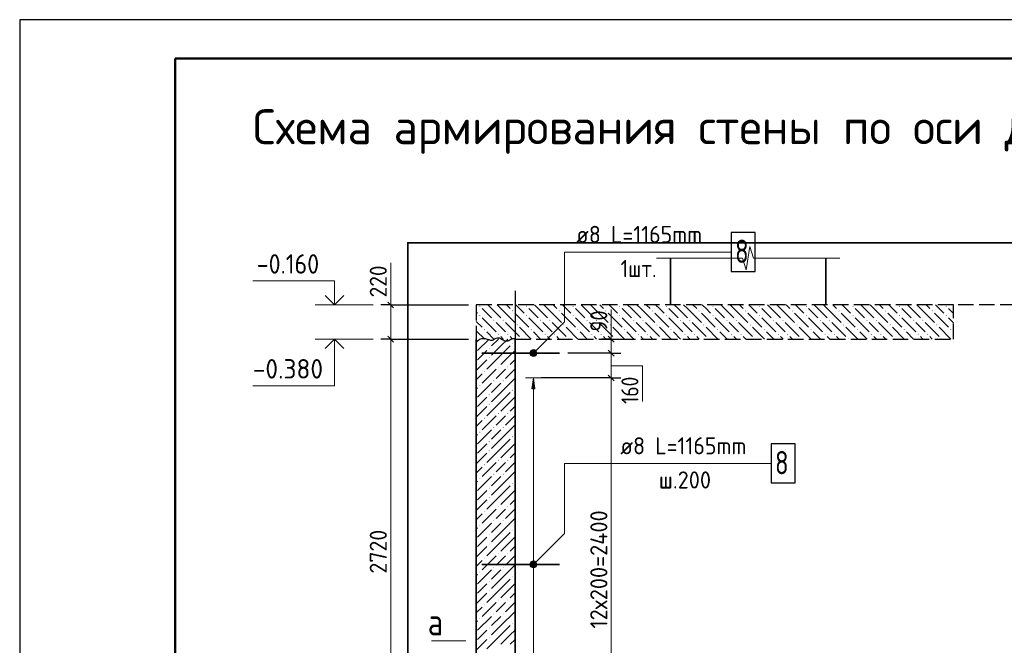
# Model space of a CAD drawing. Header units: millimetres. Extents: x 0 to 59400, y 0 to 42000.
# Tile 18 of 35: x 0 to 12669, y 33949 to 42000. Entities that reach past the tile are written whole.
import ezdxf

# ---------------------------------------------------------------- set-up
doc = ezdxf.new("R2010")
doc.units = ezdxf.units.MM
doc.linetypes.add('______2', pattern=[270, 200, -70])
doc.linetypes.add('______5', pattern=[1100, 800, -100, 100, -100])
for name, color, linetype, lineweight in [('Standard', 7, 'Continuous', 25), ('Высотные отметки', 7, 'Continuous', 25), ('ЖБ Перекрытие верхний уровень', 7, '______2', 25), ('ЖБ Пилон', 7, 'Continuous', 35), ('ЖБ Стена верхний уровень', 7, 'Continuous', 35), ('Заголовок чертежа', 7, 'Continuous', 25), ('Позиционная метка линия выноска', 7, 'Continuous', 13), ('Примечания', 7, 'Continuous', 13), ('Размерная линия_ общее', 7, 'Continuous', 13), ('Сечения символ', 7, 'Continuous', 25), ('Стена обрамление П-обр.', 7, 'Continuous', 35)]:
    doc.layers.add(name, color=color, linetype=linetype, lineweight=lineweight)
doc.layers.add('Оси', color=7, linetype='______5')
doc.layers.add('Размерная выноска', color=7, linetype='Continuous')
doc.styles.add('ISOCPEUR', font='txt')

msp = doc.modelspace()

# ---------------------------------------------------------------- hatches: boundary and pattern name
at = {"layer": 'ЖБ Перекрытие верхний уровень', "linetype": 'Continuous', "lineweight": 18, "transparency": 33554687}
for points in [[(5915, 38312), (5921, 38318), (5928, 38312), (5921, 38305)], [(6515, 38312), (6521, 38318), (6528, 38312), (6521, 38305)], [(7115, 38312), (7121, 38318), (7128, 38312), (7121, 38305)], [(7715, 38312), (7721, 38318), (7728, 38312), (7721, 38305)], [(8315, 38312), (8321, 38318), (8328, 38312), (8321, 38305)], [(8915, 38312), (8921, 38318), (8928, 38312), (8921, 38305)], [(9515, 38312), (9521, 38318), (9528, 38312), (9521, 38305)], [(10115, 38312), (10121, 38318), (10128, 38312), (10121, 38305)], [(10715, 38312), (10721, 38318), (10728, 38312), (10721, 38305)], [(11315, 38312), (11321, 38318), (11328, 38312), (11321, 38305)], [(11915, 38312), (11921, 38318), (11928, 38312), (11921, 38305)], [(5915, 38192), (5921, 38198), (5928, 38192), (5921, 38185)], [(6095, 38132), (6101, 38138), (6108, 38132), (6101, 38125)], [(6215, 38132), (6221, 38138), (6228, 38132), (6221, 38125)], [(6335, 38252), (6341, 38258), (6348, 38252), (6341, 38245)], [(6515, 38192), (6521, 38198), (6528, 38192), (6521, 38185)], [(6695, 38132), (6701, 38138), (6708, 38132), (6701, 38125)], [(6815, 38132), (6821, 38138), (6828, 38132), (6821, 38125)], [(6935, 38252), (6941, 38258), (6948, 38252), (6941, 38245)], [(7115, 38192), (7121, 38198), (7128, 38192), (7121, 38185)], [(7295, 38132), (7301, 38138), (7308, 38132), (7301, 38125)], [(7415, 38132), (7421, 38138), (7428, 38132), (7421, 38125)], [(7535, 38252), (7541, 38258), (7548, 38252), (7541, 38245)], [(7715, 38192), (7721, 38198), (7728, 38192), (7721, 38185)], [(7895, 38132), (7901, 38138), (7908, 38132), (7901, 38125)], [(8015, 38132), (8021, 38138), (8028, 38132), (8021, 38125)], [(8135, 38252), (8141, 38258), (8148, 38252), (8141, 38245)], [(8315, 38192), (8321, 38198), (8328, 38192), (8321, 38185)], [(8495, 38132), (8501, 38138), (8508, 38132), (8501, 38125)], [(8615, 38132), (8621, 38138), (8628, 38132), (8621, 38125)], [(8735, 38252), (8741, 38258), (8748, 38252), (8741, 38245)], [(8915, 38192), (8921, 38198), (8928, 38192), (8921, 38185)], [(9095, 38132), (9101, 38138), (9108, 38132), (9101, 38125)], [(9215, 38132), (9221, 38138), (9228, 38132), (9221, 38125)], [(9335, 38252), (9341, 38258), (9348, 38252), (9341, 38245)], [(9515, 38192), (9521, 38198), (9528, 38192), (9521, 38185)], [(9695, 38132), (9701, 38138), (9708, 38132), (9701, 38125)], [(9815, 38132), (9821, 38138), (9828, 38132), (9821, 38125)], [(9935, 38252), (9941, 38258), (9948, 38252), (9941, 38245)], [(10115, 38192), (10121, 38198), (10128, 38192), (10121, 38185)], [(10295, 38132), (10301, 38138), (10308, 38132), (10301, 38125)], [(10415, 38132), (10421, 38138), (10428, 38132), (10421, 38125)], [(10535, 38252), (10541, 38258), (10548, 38252), (10541, 38245)], [(10715, 38192), (10721, 38198), (10728, 38192), (10721, 38185)], [(10895, 38132), (10901, 38138), (10908, 38132), (10901, 38125)], [(11015, 38132), (11021, 38138), (11028, 38132), (11021, 38125)], [(11135, 38252), (11141, 38258), (11148, 38252), (11141, 38245)], [(11315, 38192), (11321, 38198), (11328, 38192), (11321, 38185)], [(11495, 38132), (11501, 38138), (11508, 38132), (11501, 38125)], [(11615, 38132), (11621, 38138), (11628, 38132), (11621, 38125)], [(11735, 38252), (11741, 38258), (11748, 38252), (11741, 38245)], [(11915, 38192), (11921, 38198), (11928, 38192), (11921, 38185)], [(5975, 38012), (5981, 38018), (5988, 38012), (5981, 38005)], [(6395, 38072), (6401, 38078), (6408, 38072), (6401, 38065)], [(6575, 38012), (6581, 38018), (6588, 38012), (6581, 38005)], [(6995, 38072), (7001, 38078), (7008, 38072), (7001, 38065)], [(7175, 38012), (7181, 38018), (7188, 38012), (7181, 38005)], [(7595, 38072), (7601, 38078), (7608, 38072), (7601, 38065)], [(7775, 38012), (7781, 38018), (7788, 38012), (7781, 38005)], [(8195, 38072), (8201, 38078), (8208, 38072), (8201, 38065)], [(8375, 38012), (8381, 38018), (8388, 38012), (8381, 38005)], [(8795, 38072), (8801, 38078), (8808, 38072), (8801, 38065)], [(8975, 38012), (8981, 38018), (8988, 38012), (8981, 38005)], [(9395, 38072), (9401, 38078), (9408, 38072), (9401, 38065)], [(9575, 38012), (9581, 38018), (9588, 38012), (9581, 38005)], [(9995, 38072), (10001, 38078), (10008, 38072), (10001, 38065)], [(10175, 38012), (10181, 38018), (10188, 38012), (10181, 38005)], [(10595, 38072), (10601, 38078), (10608, 38072), (10601, 38065)], [(10775, 38012), (10781, 38018), (10788, 38012), (10781, 38005)], [(11195, 38072), (11201, 38078), (11208, 38072), (11201, 38065)], [(11375, 38012), (11381, 38018), (11388, 38012), (11381, 38005)], [(11795, 38072), (11801, 38078), (11808, 38072), (11801, 38065)], [(11975, 38012), (11981, 38018), (11988, 38012), (11981, 38005)], [(6155, 37952), (6161, 37958), (6168, 37952), (6161, 37945)], [(6275, 37952), (6281, 37958), (6288, 37952), (6281, 37945)], [(6455, 37892), (6461, 37898), (6468, 37892), (6466, 37890), (6456, 37890)], [(6755, 37952), (6761, 37958), (6768, 37952), (6761, 37945)], [(6875, 37952), (6881, 37958), (6888, 37952), (6881, 37945)], [(7055, 37892), (7061, 37898), (7068, 37892), (7066, 37890), (7056, 37890)], [(7355, 37952), (7361, 37958), (7368, 37952), (7361, 37945)], [(7475, 37952), (7481, 37958), (7488, 37952), (7481, 37945)], [(7655, 37892), (7661, 37898), (7668, 37892), (7666, 37890), (7656, 37890)], [(7955, 37952), (7961, 37958), (7968, 37952), (7961, 37945)], [(8075, 37952), (8081, 37958), (8088, 37952), (8081, 37945)], [(8255, 37892), (8261, 37898), (8268, 37892), (8266, 37890), (8256, 37890)], [(8555, 37952), (8561, 37958), (8568, 37952), (8561, 37945)], [(8675, 37952), (8681, 37958), (8688, 37952), (8681, 37945)], [(8855, 37892), (8861, 37898), (8868, 37892), (8866, 37890), (8856, 37890)], [(9155, 37952), (9161, 37958), (9168, 37952), (9161, 37945)], [(9275, 37952), (9281, 37958), (9288, 37952), (9281, 37945)], [(9455, 37892), (9461, 37898), (9468, 37892), (9466, 37890), (9456, 37890)], [(9755, 37952), (9761, 37958), (9768, 37952), (9761, 37945)], [(9875, 37952), (9881, 37958), (9888, 37952), (9881, 37945)], [(10055, 37892), (10061, 37898), (10068, 37892), (10066, 37890), (10056, 37890)], [(10355, 37952), (10361, 37958), (10368, 37952), (10361, 37945)], [(10475, 37952), (10481, 37958), (10488, 37952), (10481, 37945)], [(10655, 37892), (10661, 37898), (10668, 37892), (10666, 37890), (10656, 37890)], [(10955, 37952), (10961, 37958), (10968, 37952), (10961, 37945)], [(11075, 37952), (11081, 37958), (11088, 37952), (11081, 37945)], [(11255, 37892), (11261, 37898), (11268, 37892), (11266, 37890), (11256, 37890)], [(11555, 37952), (11561, 37958), (11568, 37952), (11561, 37945)], [(11675, 37952), (11681, 37958), (11688, 37952), (11681, 37945)], [(11855, 37892), (11861, 37898), (11868, 37892), (11866, 37890), (11856, 37890)]]:
    msp.add_hatch(color=7, dxfattribs=at).paths.add_polyline_path(points, flags=16)
at = {"layer": 'ЖБ Стена верхний уровень', "linetype": 'Continuous', "lineweight": 18, "transparency": 33554687}
for points in [[(5924, 37890), (5921, 37887), (5918, 37890)], [(6036, 37772), (6041, 37777), (6046, 37772), (6041, 37767)], [(6336, 37832), (6341, 37837), (6346, 37832), (6341, 37827)], [(6036, 37652), (6041, 37657), (6046, 37652), (6041, 37647)], [(6156, 37532), (6161, 37537), (6166, 37532), (6161, 37527)], [(6276, 37532), (6281, 37537), (6286, 37532), (6281, 37527)], [(5976, 37472), (5981, 37477), (5986, 37472), (5981, 37467)], [(5916, 37292), (5921, 37297), (5926, 37292), (5921, 37287)], [(6096, 37352), (6101, 37357), (6106, 37352), (6101, 37347)], [(6216, 37352), (6221, 37357), (6226, 37352), (6221, 37347)], [(6036, 37172), (6041, 37177), (6046, 37172), (6041, 37167)], [(6336, 37232), (6341, 37237), (6346, 37232), (6341, 37227)], [(6036, 37052), (6041, 37057), (6046, 37052), (6041, 37047)], [(5976, 36872), (5981, 36877), (5986, 36872), (5981, 36867)], [(6156, 36932), (6161, 36937), (6166, 36932), (6161, 36927)], [(6276, 36932), (6281, 36937), (6286, 36932), (6281, 36927)], [(6096, 36752), (6101, 36757), (6106, 36752), (6101, 36747)], [(6216, 36752), (6221, 36757), (6226, 36752), (6221, 36747)], [(5916, 36692), (5921, 36697), (5926, 36692), (5921, 36687)], [(6336, 36632), (6341, 36637), (6346, 36632), (6341, 36627)], [(6036, 36572), (6041, 36577), (6046, 36572), (6041, 36567)], [(6036, 36452), (6041, 36457), (6046, 36452), (6041, 36447)], [(5976, 36272), (5981, 36277), (5986, 36272), (5981, 36267)], [(6156, 36332), (6161, 36337), (6166, 36332), (6161, 36327)], [(6276, 36332), (6281, 36337), (6286, 36332), (6281, 36327)], [(6096, 36152), (6101, 36157), (6106, 36152), (6101, 36147)], [(6216, 36152), (6221, 36157), (6226, 36152), (6221, 36147)], [(5916, 36092), (5921, 36097), (5926, 36092), (5921, 36087)], [(6336, 36032), (6341, 36037), (6346, 36032), (6341, 36027)], [(6036, 35972), (6041, 35977), (6046, 35972), (6041, 35967)], [(6036, 35852), (6041, 35857), (6046, 35852), (6041, 35847)], [(6156, 35732), (6161, 35737), (6166, 35732), (6161, 35727)], [(6276, 35732), (6281, 35737), (6286, 35732), (6281, 35727)], [(5976, 35672), (5981, 35677), (5986, 35672), (5981, 35667)], [(5916, 35492), (5921, 35497), (5926, 35492), (5921, 35487)], [(6096, 35552), (6101, 35557), (6106, 35552), (6101, 35547)], [(6216, 35552), (6221, 35557), (6226, 35552), (6221, 35547)], [(6036, 35372), (6041, 35377), (6046, 35372), (6041, 35367)], [(6336, 35432), (6341, 35437), (6346, 35432), (6341, 35427)], [(6036, 35252), (6041, 35257), (6046, 35252), (6041, 35247)], [(6156, 35132), (6161, 35137), (6166, 35132), (6161, 35127)], [(6276, 35132), (6281, 35137), (6286, 35132), (6281, 35127)], [(5976, 35072), (5981, 35077), (5986, 35072), (5981, 35067)], [(5916, 34892), (5921, 34897), (5926, 34892), (5921, 34887)], [(6096, 34952), (6101, 34957), (6106, 34952), (6101, 34947)], [(6216, 34952), (6221, 34957), (6226, 34952), (6221, 34947)], [(6036, 34772), (6041, 34777), (6046, 34772), (6041, 34767)], [(6336, 34832), (6341, 34837), (6346, 34832), (6341, 34827)], [(6036, 34652), (6041, 34657), (6046, 34652), (6041, 34647)], [(5976, 34472), (5981, 34477), (5986, 34472), (5981, 34467)], [(6156, 34532), (6161, 34537), (6166, 34532), (6161, 34527)], [(6276, 34532), (6281, 34537), (6286, 34532), (6281, 34527)], [(6096, 34352), (6101, 34357), (6106, 34352), (6101, 34347)], [(6216, 34352), (6221, 34357), (6226, 34352), (6221, 34347)], [(5916, 34292), (5921, 34297), (5926, 34292), (5921, 34287)], [(6336, 34232), (6341, 34237), (6346, 34232), (6341, 34227)], [(6036, 34172), (6041, 34177), (6046, 34172), (6041, 34167)], [(6036, 34052), (6041, 34057), (6046, 34052), (6041, 34047)]]:
    msp.add_hatch(color=7, dxfattribs=at).paths.add_polyline_path(points, flags=16)
at = {"layer": 'Позиционная метка линия выноска', "linetype": 'Continuous', "lineweight": 13, "transparency": 33554687}
for points in [[(6642, 37678), (6578, 37742), (6567, 37721)], [(6642, 37678), (6567, 37721), (6621, 37667)], [(6621, 37667), (6567, 37721), (6567, 37698)], [(6621, 37667), (6567, 37698), (6598, 37667)], [(6598, 37667), (6567, 37698), (6578, 37678)], [(6653, 37698), (6598, 37753), (6578, 37742)], [(6653, 37698), (6578, 37742), (6642, 37678)], [(6653, 37721), (6621, 37753), (6598, 37753)], [(6653, 37721), (6598, 37753), (6653, 37698)], [(6621, 37753), (6653, 37721), (6642, 37742)], [(6642, 34958), (6578, 35022), (6567, 35001)], [(6642, 34958), (6567, 35001), (6621, 34947)], [(6621, 34947), (6567, 35001), (6567, 34978)], [(6621, 34947), (6567, 34978), (6598, 34947)], [(6598, 34947), (6567, 34978), (6578, 34958)], [(6653, 34978), (6598, 35033), (6578, 35022)], [(6653, 34978), (6578, 35022), (6642, 34958)], [(6653, 35001), (6621, 35033), (6598, 35033)], [(6653, 35001), (6598, 35033), (6653, 34978)], [(6621, 35033), (6653, 35001), (6642, 35022)]]:
    msp.add_hatch(color=7, dxfattribs=at).paths.add_polyline_path(points)
at = {"layer": 'Стена обрамление П-обр.', "linetype": 'Continuous', "lineweight": 13, "transparency": 33554687}
msp.add_hatch(color=7, dxfattribs=at).paths.add_polyline_path([(6630, 37250), (6610, 37390), (6590, 37250)])

# ---------------------------------------------------------------- linework, layer by layer
at = {"layer": 'Standard', "color": 7, "linetype": 'Continuous', "lineweight": 25, "transparency": 33554687}
for p, q in [((2000, 41500), (2000, 1058)), ((7574, 37927), (7649, 37852)), ((7574, 37747), (7649, 37672)), ((7574, 37427), (7649, 37352))]:
    msp.add_line(p, q, dxfattribs=at)
at = {"layer": 'Standard', "color": 7, "linetype": 'Continuous', "lineweight": 13, "transparency": 33554687}
for p, q in [((9348, 38780), (9396, 39080)), ((9396, 39080), (9443, 38930)), ((8192, 38930), (9301, 38930)), ((9301, 38930), (9348, 38780)), ((9443, 38930), (10552, 38930)), ((10552, 38930), (10552, 38930)), ((7612, 37890), (7612, 37965)), ((7612, 37710), (7612, 37390)), ((7612, 37390), (7612, 32590))]:
    msp.add_line(p, q, dxfattribs=at)
at = {"layer": 'Standard', "color": 7, "linetype": 'Continuous', "lineweight": -3, "transparency": 33554687}
for p, q in [((7612, 37890), (7487, 37890)), ((7612, 37890), (7737, 37890)), ((7612, 37890), (7612, 37890)), ((7612, 37710), (7487, 37710)), ((7612, 37710), (7737, 37710)), ((7612, 37390), (7487, 37390)), ((7612, 37390), (7737, 37390))]:
    msp.add_line(p, q, dxfattribs=at)
at = {"layer": 'Standard', "color": 7, "linetype": 'Continuous', "lineweight": 25, "transparency": 33554687}
msp.add_lwpolyline([(0, 0), (59400, 0), (59400, 42000), (0, 42000), (0, 0)], close=True, dxfattribs=at)
at = {"layer": 'Standard', "color": 7, "linetype": 'Continuous', "lineweight": 50, "transparency": 33554687}
msp.add_lwpolyline([(2000, 41500), (58900, 41500), (58900, 500), (2000, 500), (2000, 41500)], close=True, dxfattribs=at)
at = {"layer": 'Standard', "color": 7, "linetype": 'Continuous', "lineweight": 13, "transparency": 33554687}
for points in [[(58900, 41500), (2000, 41500), (2000, 500), (58900, 500), (58900, 41500)], [(7612, 37890), (7612, 37880), (7612, 37880), (7612, 37787), (7612, 37787), (7612, 37710)]]:
    msp.add_lwpolyline(points, dxfattribs=at)
at = {"layer": 'Standard', "color": 254, "linetype": 'Continuous', "lineweight": 35, "true_color": 0xc4c4ff, "transparency": 33554687}
msp.add_lwpolyline([(4994, 31450), (48234, 31450), (48234, 39130), (4994, 39130), (4994, 31450)], dxfattribs=at)
at = {"layer": 'Standard', "color": 7, "linetype": 'Continuous', "lineweight": -3, "transparency": 33554687}
for points in [[(7612, 37710), (7595, 37710), (7595, 37710), (7595, 37710), (7595, 37710), (7054, 37710)], [(7612, 37390), (7595, 37390), (7595, 37390), (7595, 37390), (7595, 37390), (6710, 37390)]]:
    msp.add_lwpolyline(points, dxfattribs=at)
at = {"layer": 'Высотные отметки', "color": 7, "linetype": 'Continuous', "lineweight": 35, "transparency": 33554687}
for p, q in [((4050, 38330), (3929, 38451)), ((4050, 38330), (3929, 38451)), ((4050, 38330), (4171, 38451)), ((4050, 38330), (4171, 38451)), ((4050, 37890), (3929, 37769)), ((4050, 37890), (3929, 37769)), ((4050, 37890), (4171, 37769)), ((4050, 37890), (4171, 37769))]:
    msp.add_line(p, q, dxfattribs=at)
at = {"layer": 'Высотные отметки', "color": 7, "linetype": 'Continuous', "lineweight": 13, "transparency": 33554687}
for p, q in [((4550, 38330), (3800, 38330)), ((4550, 38330), (3800, 38330)), ((4550, 37890), (3800, 37890)), ((4550, 37890), (3800, 37890))]:
    msp.add_line(p, q, dxfattribs=at)
for points in [[(4050, 38330), (4050, 38640), (3000, 38640)], [(4050, 38330), (4050, 38640), (3000, 38640)], [(4050, 37890), (4050, 37290), (3000, 37290)], [(4050, 37890), (4050, 37290), (3000, 37290)]]:
    msp.add_lwpolyline(points, dxfattribs=at)
at = {"layer": 'ЖБ Перекрытие верхний уровень', "color": 7, "linetype": '______2', "lineweight": 25, "transparency": 33554687}
for p, q in [((5874, 38330), (5874, 37890)), ((12014, 38330), (5874, 38330)), ((12014, 37890), (12014, 38330)), ((12814, 38330), (12014, 38330)), ((6374, 37890), (12014, 37890))]:
    msp.add_line(p, q, dxfattribs=at)
at = {"layer": 'ЖБ Перекрытие верхний уровень', "color": 9, "linetype": 'Continuous', "lineweight": 18, "true_color": 0xc7c7c7, "transparency": 33554687}
for p, q in [((5951, 38282), (6071, 38162)), ((6071, 38282), (6023, 38330)), ((6071, 38282), (6191, 38162)), ((6143, 38330), (6191, 38282)), ((6191, 38282), (6371, 38102)), ((6263, 38330), (6311, 38282)), ((6431, 38282), (6383, 38330)), ((6491, 38222), (6431, 38282)), ((6551, 38282), (6671, 38162)), ((6671, 38282), (6623, 38330)), ((6671, 38282), (6791, 38162)), ((6743, 38330), (6791, 38282)), ((6791, 38282), (6971, 38102)), ((6863, 38330), (6911, 38282)), ((7031, 38282), (6983, 38330)), ((7091, 38222), (7031, 38282)), ((7151, 38282), (7271, 38162)), ((7271, 38282), (7223, 38330)), ((7271, 38282), (7391, 38162)), ((7343, 38330), (7391, 38282)), ((7391, 38282), (7571, 38102)), ((7463, 38330), (7511, 38282)), ((7631, 38282), (7583, 38330)), ((7691, 38222), (7631, 38282)), ((7751, 38282), (7871, 38162)), ((7871, 38282), (7823, 38330)), ((7871, 38282), (7991, 38162)), ((7943, 38330), (7991, 38282)), ((7991, 38282), (8171, 38102)), ((8063, 38330), (8111, 38282)), ((8231, 38282), (8183, 38330)), ((8291, 38222), (8231, 38282)), ((8351, 38282), (8471, 38162)), ((8471, 38282), (8423, 38330)), ((8471, 38282), (8591, 38162)), ((8543, 38330), (8591, 38282)), ((8591, 38282), (8771, 38102)), ((8663, 38330), (8711, 38282)), ((8831, 38282), (8783, 38330)), ((8891, 38222), (8831, 38282)), ((8951, 38282), (9071, 38162)), ((9071, 38282), (9023, 38330)), ((9071, 38282), (9191, 38162)), ((9143, 38330), (9191, 38282)), ((9191, 38282), (9371, 38102)), ((9263, 38330), (9311, 38282)), ((9431, 38282), (9383, 38330)), ((9491, 38222), (9431, 38282)), ((9551, 38282), (9671, 38162)), ((9671, 38282), (9623, 38330)), ((9671, 38282), (9791, 38162)), ((9743, 38330), (9791, 38282)), ((9791, 38282), (9971, 38102)), ((9863, 38330), (9911, 38282)), ((10031, 38282), (9983, 38330)), ((10091, 38222), (10031, 38282)), ((10151, 38282), (10271, 38162)), ((10271, 38282), (10223, 38330)), ((10271, 38282), (10391, 38162)), ((10343, 38330), (10391, 38282)), ((10391, 38282), (10571, 38102)), ((10463, 38330), (10511, 38282)), ((10631, 38282), (10583, 38330)), ((10691, 38222), (10631, 38282)), ((10751, 38282), (10871, 38162)), ((10871, 38282), (10823, 38330)), ((10871, 38282), (10991, 38162)), ((10943, 38330), (10991, 38282)), ((10991, 38282), (11171, 38102)), ((11063, 38330), (11111, 38282)), ((11231, 38282), (11183, 38330)), ((11291, 38222), (11231, 38282)), ((11351, 38282), (11471, 38162)), ((11471, 38282), (11423, 38330)), ((11471, 38282), (11591, 38162)), ((11543, 38330), (11591, 38282)), ((11591, 38282), (11771, 38102)), ((11663, 38330), (11711, 38282)), ((11831, 38282), (11783, 38330)), ((11891, 38222), (11831, 38282)), ((11951, 38282), (12014, 38218)), ((5891, 38222), (5874, 38238)), ((5951, 38162), (6131, 37982)), ((6371, 38222), (6551, 38042)), ((6551, 38162), (6731, 37982)), ((6971, 38222), (7151, 38042)), ((7151, 38162), (7331, 37982)), ((7571, 38222), (7751, 38042)), ((7751, 38162), (7931, 37982)), ((8171, 38222), (8351, 38042)), ((8351, 38162), (8531, 37982)), ((8771, 38222), (8951, 38042)), ((8951, 38162), (9131, 37982)), ((9371, 38222), (9551, 38042)), ((9551, 38162), (9731, 37982)), ((9971, 38222), (10151, 38042)), ((10151, 38162), (10331, 37982)), ((10571, 38222), (10751, 38042)), ((10751, 38162), (10931, 37982)), ((11171, 38222), (11351, 38042)), ((11351, 38162), (11531, 37982)), ((11771, 38222), (11951, 38042)), ((11951, 38162), (12014, 38098)), ((5874, 38118), (5951, 38042)), ((6191, 38042), (6131, 38102)), ((6251, 37982), (6191, 38042)), ((6251, 38102), (6431, 37922)), ((6431, 38042), (6583, 37890)), ((6791, 38042), (6731, 38102)), ((6851, 37982), (6791, 38042)), ((6851, 38102), (7031, 37922)), ((7031, 38042), (7183, 37890)), ((7391, 38042), (7331, 38102)), ((7451, 37982), (7391, 38042)), ((7451, 38102), (7631, 37922)), ((7631, 38042), (7783, 37890)), ((7991, 38042), (7931, 38102)), ((8051, 37982), (7991, 38042)), ((8051, 38102), (8231, 37922)), ((8231, 38042), (8383, 37890)), ((8591, 38042), (8531, 38102)), ((8651, 37982), (8591, 38042)), ((8651, 38102), (8831, 37922)), ((8831, 38042), (8983, 37890)), ((9191, 38042), (9131, 38102)), ((9251, 37982), (9191, 38042)), ((9251, 38102), (9431, 37922)), ((9431, 38042), (9583, 37890)), ((9791, 38042), (9731, 38102)), ((9851, 37982), (9791, 38042)), ((9851, 38102), (10031, 37922)), ((10031, 38042), (10183, 37890)), ((10391, 38042), (10331, 38102)), ((10451, 37982), (10391, 38042)), ((10451, 38102), (10631, 37922)), ((10631, 38042), (10783, 37890)), ((10991, 38042), (10931, 38102)), ((11051, 37982), (10991, 38042)), ((11051, 38102), (11231, 37922)), ((11231, 38042), (11383, 37890)), ((11591, 38042), (11531, 38102)), ((11651, 37982), (11591, 38042)), ((11651, 38102), (11831, 37922)), ((11831, 38042), (11983, 37890)), ((5874, 37998), (5983, 37890)), ((6103, 37890), (6011, 37982)), ((6191, 37922), (6223, 37890)), ((6311, 37922), (6343, 37890)), ((6703, 37890), (6611, 37982)), ((6791, 37922), (6823, 37890)), ((6911, 37922), (6943, 37890)), ((7303, 37890), (7211, 37982)), ((7391, 37922), (7423, 37890)), ((7511, 37922), (7543, 37890)), ((7903, 37890), (7811, 37982)), ((7991, 37922), (8023, 37890)), ((8111, 37922), (8143, 37890)), ((8503, 37890), (8411, 37982)), ((8591, 37922), (8623, 37890)), ((8711, 37922), (8743, 37890)), ((9103, 37890), (9011, 37982)), ((9191, 37922), (9223, 37890)), ((9311, 37922), (9343, 37890)), ((9703, 37890), (9611, 37982)), ((9791, 37922), (9823, 37890)), ((9911, 37922), (9943, 37890)), ((10303, 37890), (10211, 37982)), ((10391, 37922), (10423, 37890)), ((10511, 37922), (10543, 37890)), ((10903, 37890), (10811, 37982)), ((10991, 37922), (11023, 37890)), ((11111, 37922), (11143, 37890)), ((11503, 37890), (11411, 37982)), ((11591, 37922), (11623, 37890)), ((11711, 37922), (11743, 37890)), ((12014, 37978), (12011, 37982))]:
    msp.add_line(p, q, dxfattribs=at)
at = {"layer": 'ЖБ Пилон', "color": 7, "linetype": 'Continuous', "lineweight": 35, "transparency": 33554687}
for p, q in [((8374, 38930), (8374, 38330)), ((10374, 38930), (10374, 38330))]:
    msp.add_line(p, q, dxfattribs=at)
at = {"layer": 'ЖБ Стена верхний уровень', "color": 7, "linetype": 'Continuous', "lineweight": 35, "transparency": 33554687}
for p, q in [((5874, 37890), (5874, 32450)), ((6374, 32450), (6374, 37890))]:
    msp.add_line(p, q, dxfattribs=at)
at = {"layer": 'ЖБ Стена верхний уровень', "color": 251, "linetype": 'Continuous', "lineweight": 18, "true_color": 0x494949, "transparency": 33554687}
for p, q in [((6039, 37890), (5891, 37742)), ((6159, 37890), (6071, 37802)), ((6191, 37802), (6279, 37890)), ((5874, 37845), (5891, 37862)), ((6191, 37802), (6071, 37682)), ((6311, 37802), (6191, 37682)), ((6374, 37865), (6371, 37862)), ((5891, 37622), (5951, 37682)), ((5951, 37682), (6011, 37742)), ((6191, 37682), (6011, 37502)), ((6311, 37682), (6191, 37562)), ((6311, 37682), (6374, 37745)), ((6011, 37622), (5874, 37485)), ((6131, 37502), (5951, 37322)), ((6191, 37442), (6251, 37502)), ((6374, 37505), (6251, 37382)), ((6374, 37625), (6311, 37562)), ((5951, 37442), (5874, 37365)), ((6131, 37382), (6191, 37442)), ((6191, 37202), (6371, 37382)), ((5874, 37245), (5891, 37262)), ((6071, 37322), (5891, 37142)), ((6191, 37322), (6071, 37202)), ((6374, 37265), (6371, 37262)), ((5951, 37082), (6011, 37142)), ((6191, 37202), (6071, 37082)), ((6311, 37202), (6191, 37082)), ((6311, 37082), (6374, 37145)), ((6011, 37022), (5874, 36885)), ((5891, 37022), (5951, 37082)), ((6191, 37082), (6011, 36902)), ((6311, 37082), (6191, 36962)), ((6374, 37025), (6311, 36962)), ((6131, 36902), (5951, 36722)), ((6191, 36842), (6251, 36902)), ((6374, 36905), (6251, 36782)), ((5951, 36842), (5874, 36765)), ((6131, 36782), (6191, 36842)), ((6191, 36602), (6371, 36782)), ((5874, 36645), (5891, 36662)), ((6071, 36722), (5891, 36542)), ((6191, 36722), (6071, 36602)), ((6374, 36665), (6371, 36662)), ((5951, 36482), (6011, 36542)), ((6191, 36602), (6071, 36482)), ((6311, 36602), (6191, 36482)), ((6311, 36482), (6374, 36545)), ((6011, 36422), (5874, 36285)), ((5891, 36422), (5951, 36482)), ((6191, 36482), (6011, 36302)), ((6311, 36482), (6191, 36362)), ((6374, 36425), (6311, 36362)), ((5951, 36242), (5874, 36165)), ((6131, 36302), (5951, 36122)), ((6131, 36182), (6191, 36242)), ((6191, 36242), (6251, 36302)), ((6374, 36305), (6251, 36182)), ((6071, 36122), (5891, 35942)), ((6191, 36122), (6071, 36002)), ((6191, 36002), (6371, 36182)), ((5874, 36045), (5891, 36062)), ((6191, 36002), (6071, 35882)), ((6311, 36002), (6191, 35882)), ((6374, 36065), (6371, 36062)), ((5891, 35822), (5951, 35882)), ((5951, 35882), (6011, 35942)), ((6191, 35882), (6011, 35702)), ((6311, 35882), (6191, 35762)), ((6311, 35882), (6374, 35945)), ((6011, 35822), (5874, 35685)), ((6374, 35825), (6311, 35762)), ((5951, 35642), (5874, 35565)), ((6131, 35702), (5951, 35522)), ((6131, 35582), (6191, 35642)), ((6191, 35642), (6251, 35702)), ((6374, 35705), (6251, 35582)), ((6071, 35522), (5891, 35342)), ((6191, 35522), (6071, 35402)), ((6191, 35402), (6371, 35582)), ((5874, 35445), (5891, 35462)), ((6191, 35402), (6071, 35282)), ((6311, 35402), (6191, 35282)), ((6374, 35465), (6371, 35462)), ((6011, 35222), (5874, 35085)), ((5891, 35222), (5951, 35282)), ((5951, 35282), (6011, 35342)), ((6191, 35282), (6011, 35102)), ((6311, 35282), (6191, 35162)), ((6311, 35282), (6374, 35345)), ((6374, 35225), (6311, 35162)), ((6131, 35102), (5951, 34922)), ((6191, 35042), (6251, 35102)), ((6374, 35105), (6251, 34982)), ((5951, 35042), (5874, 34965)), ((6131, 34982), (6191, 35042)), ((6191, 34802), (6371, 34982)), ((5874, 34845), (5891, 34862)), ((6071, 34922), (5891, 34742)), ((6191, 34922), (6071, 34802)), ((6374, 34865), (6371, 34862)), ((5951, 34682), (6011, 34742)), ((6191, 34802), (6071, 34682)), ((6311, 34802), (6191, 34682)), ((6311, 34682), (6374, 34745)), ((6011, 34622), (5874, 34485)), ((5891, 34622), (5951, 34682)), ((6191, 34682), (6011, 34502)), ((6311, 34682), (6191, 34562)), ((6374, 34625), (6311, 34562)), ((6131, 34502), (5951, 34322)), ((6191, 34442), (6251, 34502)), ((6374, 34505), (6251, 34382)), ((5951, 34442), (5874, 34365)), ((6131, 34382), (6191, 34442)), ((6191, 34202), (6371, 34382)), ((5874, 34245), (5891, 34262)), ((6071, 34322), (5891, 34142)), ((6191, 34322), (6071, 34202)), ((6374, 34265), (6371, 34262)), ((5891, 34022), (5951, 34082)), ((5951, 34082), (6011, 34142)), ((6191, 34082), (6011, 33902)), ((6191, 34202), (6071, 34082)), ((6311, 34202), (6191, 34082)), ((6311, 34082), (6191, 33962)), ((6311, 34082), (6374, 34145)), ((6011, 34022), (5874, 33885)), ((6374, 34025), (6311, 33962))]:
    msp.add_line(p, q, dxfattribs=at)
at = {"layer": 'Оси', "color": 8, "linetype": '______5', "lineweight": -3, "transparency": 33554687}
msp.add_line((6374, 38510), (6374, 30130), dxfattribs=at)
at = {"layer": 'Позиционная метка линия выноска', "color": 7, "linetype": 'Continuous', "lineweight": 13, "transparency": 33554687}
for p, q in [((6578, 37742), (6578, 37742)), ((6578, 37678), (6578, 37678)), ((6642, 37742), (6642, 37742)), ((6642, 37678), (6642, 37678)), ((6578, 35022), (6578, 35022)), ((6642, 35022), (6642, 35022)), ((6578, 34958), (6578, 34958)), ((6642, 34958), (6642, 34958)), ((5300, 34008), (5740, 34008))]:
    msp.add_line(p, q, dxfattribs=at)
for points in [[(9154, 39010), (7010, 39010), (7010, 38110), (6610, 37710)], [(9667, 36290), (7010, 36290), (7010, 35390), (6610, 34990)]]:
    msp.add_lwpolyline(points, dxfattribs=at)
for centre in [(6610, 37710), (6610, 34990)]:
    msp.add_circle(centre, 45, dxfattribs=at)
at = {"layer": 'Примечания', "color": 7, "linetype": 'Continuous', "lineweight": 25, "transparency": 33554687}
for points in [[(5974, 37895), (5960, 37895), (5944, 37894), (5929, 37890), (5918, 37883), (5908, 37875), (5896, 37869), (5881, 37865), (5874, 37864)], [(6374, 37895), (6360, 37895), (6344, 37894), (6329, 37890), (6318, 37883), (6308, 37875), (6296, 37869), (6281, 37865), (6266, 37862), (6250, 37865), (6236, 37869), (6222, 37874), (6210, 37881), (6198, 37887), (6187, 37894), (6174, 37900), (6158, 37903), (6142, 37902), (6127, 37899), (6115, 37893), (6105, 37885), (6094, 37878), (6080, 37873), (6064, 37872), (6048, 37875), (6034, 37879), (6021, 37885), (6007, 37889), (5993, 37894), (5978, 37897), (5974, 37897)]]:
    msp.add_lwpolyline(points, dxfattribs=at)
at = {"layer": 'Размерная выноска', "color": 7, "linetype": 'Continuous', "lineweight": 13, "transparency": 33554687}
for p, q in [((4774, 38330), (4774, 38870)), ((7612, 38270), (7612, 37890))]:
    msp.add_line(p, q, dxfattribs=at)
msp.add_lwpolyline([(7612, 37545), (8012, 37545), (8012, 37085)], dxfattribs=at)
at = {"layer": 'Размерная линия_ общее', "color": 7, "linetype": 'Continuous', "lineweight": 13, "transparency": 33554687}
for p, q in [((4774, 38330), (4774, 38405)), ((4774, 37890), (4774, 32450))]:
    msp.add_line(p, q, dxfattribs=at)
at = {"layer": 'Размерная линия_ общее', "color": 253, "linetype": 'Continuous', "lineweight": -3, "true_color": 0xa0a0a0, "transparency": 33554687}
for p, q in [((4774, 38330), (4649, 38330)), ((4774, 38330), (4899, 38330)), ((4774, 38330), (5774, 38330)), ((4774, 37890), (4649, 37890)), ((4774, 37890), (4899, 37890)), ((4774, 37890), (5774, 37890))]:
    msp.add_line(p, q, dxfattribs=at)
at = {"layer": 'Размерная линия_ общее', "color": 7, "linetype": 'Continuous', "lineweight": 25, "transparency": 33554687}
for p, q in [((4737, 38367), (4812, 38292)), ((4737, 37927), (4812, 37852))]:
    msp.add_line(p, q, dxfattribs=at)
at = {"layer": 'Размерная линия_ общее', "color": 7, "linetype": 'Continuous', "lineweight": 13, "transparency": 33554687}
msp.add_lwpolyline([(4774, 38330), (4774, 38320), (4774, 38320), (4774, 37890)], dxfattribs=at)
at = {"layer": 'Стена обрамление П-обр.', "color": 7, "linetype": 'Continuous', "lineweight": 35, "transparency": 33554687}
for p, q in [((5946, 37710), (6946, 37710)), ((5946, 34990), (6946, 34990))]:
    msp.add_line(p, q, dxfattribs=at)
at = {"layer": 'Стена обрамление П-обр.', "color": 251, "linetype": 'Continuous', "lineweight": 13, "true_color": 0x494949, "transparency": 33554687}
for p, q in [((6610, 37390), (6510, 37390)), ((6610, 37390), (6590, 37250)), ((6630, 37250), (6610, 37390)), ((6610, 37390), (6710, 37390)), ((6610, 37390), (6610, 37390)), ((6590, 37250), (6630, 37250)), ((6610, 32730), (6610, 37250))]:
    msp.add_line(p, q, dxfattribs=at)
at = {"layer": 'Стена обрамление П-обр.', "color": 7, "linetype": 'Continuous', "lineweight": 25, "transparency": 33554687}
for points in [[(9154, 38760), (9464, 38760), (9464, 39260), (9154, 39260), (9154, 38760)], [(9668, 36040), (9978, 36040), (9978, 36540), (9668, 36540), (9668, 36040)]]:
    msp.add_lwpolyline(points, dxfattribs=at)

# ---------------------------------------------------------------- texts
at = {"layer": 'Standard', "color": 7, "linetype": 'Continuous', "lineweight": 25, "transparency": 33554687, "char_height": 220, "attachment_point": 7, "rotation": 90, "style": 'ISOCPEUR'}
for s, insert, width in [('\\W0.87;90', (7562, 37987), 403.92), ('\\W0.83;160', (7962, 37057), 508.57), ('\\W0.95;12х200=2400', (7562, 34165), 1775.25)]:
    msp.add_mtext(s, dxfattribs=dict(at, insert=insert, width=width))
at = {"layer": 'Высотные отметки', "color": 7, "linetype": 'Continuous', "lineweight": 25, "transparency": 33554687, "char_height": 250, "attachment_point": 7, "style": 'ISOCPEUR'}
for s, insert, width in [('\\W0.90;-0.160', (3050, 38732), 1011.77), ('\\W0.95;-0.380', (3000, 37382), 1067.86)]:
    msp.add_mtext(s, dxfattribs=dict(at, insert=insert, width=width))
at = {"layer": 'Заголовок чертежа', "color": 7, "linetype": 'Continuous', "lineweight": 50, "transparency": 33554687, "insert": (3000, 40275), "char_height": 450, "width": 10791.12, "attachment_point": 7, "style": 'ISOCPEUR'}
msp.add_mtext('\\W0.98;Схема армирования стены по оси Д.1', dxfattribs=at)
at = {"layer": 'Размерная линия_ общее', "color": 7, "linetype": 'Continuous', "lineweight": 25, "transparency": 33554687, "char_height": 220, "attachment_point": 7, "rotation": 90, "style": 'ISOCPEUR'}
for s, insert, width in [('\\W0.91;220', (4724, 38427), 561.98), ('\\W0.93;2720', (4724, 34873), 718.09)]:
    msp.add_mtext(s, dxfattribs=dict(at, insert=insert, width=width))
at = {"layer": 'Сечения символ', "color": 7, "linetype": 'Continuous', "lineweight": 35, "transparency": 33554687, "insert": (5251, 34076), "char_height": 350, "width": 419.82, "attachment_point": 7, "style": 'ISOCPEUR'}
msp.add_mtext('\\W0.80;а', dxfattribs=at)
at = {"layer": 'Стена обрамление П-обр.', "color": 7, "linetype": 'Continuous', "lineweight": 13, "transparency": 33554687, "attachment_point": 7, "style": 'ISOCPEUR'}
for s, insert, char_height, width in [('\\W0.93;ø8 L=1165mm ', (7160, 39127), 220, 1949.98), ('\\W0.78;8', (9204, 38870), 300, 326.41), ('\\W0.89;1шт. ', (7732, 38687), 220, 801.64), ('\\W0.93;ø8 L=1165mm ', (7729, 36407), 220, 1949.98), ('\\W0.78;8', (9718, 36150), 300, 326.41), ('\\W0.95;ш.200 ', (8224, 35967), 220, 962.13)]:
    msp.add_mtext(s, dxfattribs=dict(at, insert=insert, char_height=char_height, width=width))

doc.saveas('drawing.dxf')
